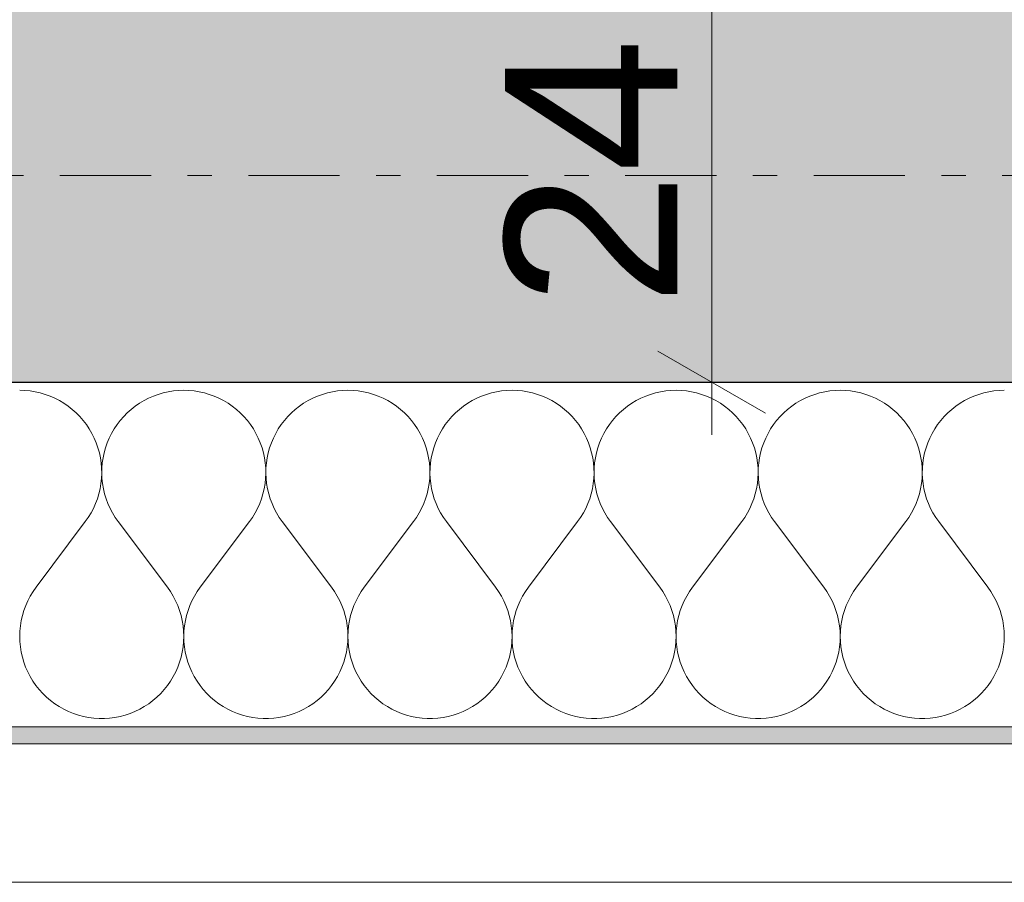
# Model space of a CAD drawing. Extents: x 100 to 2982, y 37 to 2050.
# Tile 71 of 130: x 1865 to 1922, y 566 to 617. Entities that reach past the tile are written whole.
import ezdxf
from ezdxf.xclip import XClip

# ---------------------------------------------------------------- set-up
doc = ezdxf.new("R2010")
doc.units = 0
doc.header["$MEASUREMENT"] = 0
doc.header["$XCLIPFRAME"] = 0
doc.linetypes.add('Przerywana podwójnie', pattern=[54.680554, 26.458333, -10.583333, 7.055556, -10.583333])
for name, color, linetype in [('299-A Wymiary Opisy', 7, 'Continuous'), ('410-K Osie', 7, 'Continuous'), ('420-K Ściany', 7, 'Continuous'), ('820-G Rysunki Obrazki', 7, 'Continuous')]:
    doc.layers.add(name, color=color, linetype=linetype)
doc.styles.add('STYL_AUTOMATYCZNY_7', font='arial.ttf')
doc.linetypes.add('Fala', pattern='A,0,[1,103_K_01 RZUT PARTERU1.Shx,S=0.223986,R=0,X=0,Y=0],-28.222222,0', length=28.222222)

# ---------------------------------------------------------------- blocks, each defined once
blk = doc.blocks.new('*X8')
at = {"layer": '420-K Ściany', "color": 174, "linetype": 'Continuous', "lineweight": 5, "ltscale": 0.2}
for p, q in [((1864.905, 595.023), (1864.604, 595.033)), ((1865.204, 594.995), (1864.905, 595.023)), ((1865.502, 594.947), (1865.204, 594.995)), ((1865.796, 594.881), (1865.502, 594.947)), ((1866.085, 594.796), (1865.796, 594.881)), ((1872.935, 594.881), (1872.646, 594.796)), ((1873.229, 594.947), (1872.935, 594.881)), ((1873.526, 594.995), (1873.229, 594.947)), ((1873.826, 595.023), (1873.526, 594.995)), ((1874.127, 595.033), (1873.826, 595.023)), ((1874.428, 595.023), (1874.127, 595.033)), ((1874.728, 594.995), (1874.428, 595.023)), ((1875.026, 594.947), (1874.728, 594.995)), ((1875.32, 594.881), (1875.026, 594.947)), ((1875.609, 594.796), (1875.32, 594.881)), ((1882.459, 594.881), (1882.17, 594.796)), ((1882.753, 594.947), (1882.459, 594.881)), ((1883.05, 594.995), (1882.753, 594.947)), ((1883.35, 595.023), (1883.05, 594.995)), ((1883.651, 595.033), (1883.35, 595.023)), ((1883.952, 595.023), (1883.651, 595.033)), ((1884.252, 594.995), (1883.952, 595.023)), ((1884.55, 594.947), (1884.252, 594.995)), ((1884.843, 594.881), (1884.55, 594.947)), ((1885.132, 594.796), (1884.843, 594.881)), ((1891.983, 594.881), (1891.694, 594.796)), ((1892.277, 594.947), (1891.983, 594.881)), ((1892.574, 594.995), (1892.277, 594.947)), ((1892.874, 595.023), (1892.574, 594.995)), ((1893.175, 595.033), (1892.874, 595.023)), ((1893.476, 595.023), (1893.175, 595.033)), ((1893.776, 594.995), (1893.476, 595.023)), ((1894.073, 594.947), (1893.776, 594.995)), ((1894.367, 594.881), (1894.073, 594.947)), ((1894.656, 594.796), (1894.367, 594.881)), ((1901.507, 594.881), (1901.217, 594.796)), ((1901.8, 594.947), (1901.507, 594.881)), ((1902.098, 594.995), (1901.8, 594.947)), ((1902.398, 595.023), (1902.098, 594.995)), ((1902.699, 595.033), (1902.398, 595.023)), ((1903, 595.023), (1902.699, 595.033)), ((1903.3, 594.995), (1903, 595.023)), ((1903.597, 594.947), (1903.3, 594.995)), ((1903.891, 594.881), (1903.597, 594.947)), ((1904.18, 594.796), (1903.891, 594.881)), ((1911.03, 594.881), (1910.741, 594.796)), ((1911.324, 594.947), (1911.03, 594.881)), ((1911.622, 594.995), (1911.324, 594.947)), ((1911.922, 595.023), (1911.622, 594.995)), ((1912.223, 595.033), (1911.922, 595.023)), ((1912.524, 595.023), (1912.223, 595.033)), ((1912.823, 594.995), (1912.524, 595.023)), ((1913.121, 594.947), (1912.823, 594.995)), ((1913.415, 594.881), (1913.121, 594.947)), ((1913.704, 594.796), (1913.415, 594.881)), ((1920.554, 594.881), (1920.265, 594.796)), ((1920.848, 594.947), (1920.554, 594.881)), ((1921.145, 594.995), (1920.848, 594.947)), ((1921.445, 595.023), (1921.145, 594.995)), ((1921.746, 595.033), (1921.445, 595.023)), ((1866.368, 594.694), (1866.085, 594.796)), ((1866.644, 594.573), (1866.368, 594.694)), ((1866.912, 594.436), (1866.644, 594.573)), ((1867.171, 594.281), (1866.912, 594.436)), ((1871.819, 594.436), (1871.56, 594.281)), ((1872.087, 594.573), (1871.819, 594.436)), ((1872.363, 594.694), (1872.087, 594.573)), ((1872.646, 594.796), (1872.363, 594.694)), ((1875.892, 594.694), (1875.609, 594.796)), ((1876.168, 594.573), (1875.892, 594.694)), ((1876.436, 594.436), (1876.168, 594.573)), ((1876.695, 594.281), (1876.436, 594.436)), ((1881.343, 594.436), (1881.084, 594.281)), ((1881.611, 594.573), (1881.343, 594.436)), ((1881.887, 594.694), (1881.611, 594.573)), ((1882.17, 594.796), (1881.887, 594.694)), ((1885.416, 594.694), (1885.132, 594.796)), ((1885.692, 594.573), (1885.416, 594.694)), ((1885.96, 594.436), (1885.692, 594.573)), ((1886.218, 594.281), (1885.96, 594.436)), ((1890.866, 594.436), (1890.608, 594.281)), ((1891.134, 594.573), (1890.866, 594.436)), ((1891.41, 594.694), (1891.134, 594.573)), ((1891.694, 594.796), (1891.41, 594.694)), ((1894.939, 594.694), (1894.656, 594.796)), ((1895.216, 594.573), (1894.939, 594.694)), ((1895.483, 594.436), (1895.216, 594.573)), ((1895.742, 594.281), (1895.483, 594.436)), ((1900.39, 594.436), (1900.132, 594.281)), ((1900.658, 594.573), (1900.39, 594.436)), ((1900.934, 594.694), (1900.658, 594.573)), ((1901.217, 594.796), (1900.934, 594.694)), ((1904.463, 594.694), (1904.18, 594.796)), ((1904.739, 594.573), (1904.463, 594.694)), ((1905.007, 594.436), (1904.739, 594.573)), ((1905.266, 594.281), (1905.007, 594.436)), ((1909.914, 594.436), (1909.655, 594.281)), ((1910.182, 594.573), (1909.914, 594.436)), ((1910.458, 594.694), (1910.182, 594.573)), ((1910.741, 594.796), (1910.458, 594.694)), ((1913.987, 594.694), (1913.704, 594.796)), ((1914.263, 594.573), (1913.987, 594.694)), ((1914.531, 594.436), (1914.263, 594.573)), ((1914.79, 594.281), (1914.531, 594.436)), ((1919.438, 594.436), (1919.179, 594.281)), ((1919.706, 594.573), (1919.438, 594.436)), ((1919.982, 594.694), (1919.706, 594.573)), ((1920.265, 594.796), (1919.982, 594.694)), ((1867.419, 594.111), (1867.171, 594.281)), ((1867.656, 593.925), (1867.419, 594.111)), ((1867.881, 593.725), (1867.656, 593.925)), ((1868.093, 593.511), (1867.881, 593.725)), ((1870.85, 593.725), (1870.638, 593.511)), ((1871.075, 593.925), (1870.85, 593.725)), ((1871.312, 594.111), (1871.075, 593.925)), ((1871.56, 594.281), (1871.312, 594.111)), ((1876.943, 594.111), (1876.695, 594.281)), ((1877.18, 593.925), (1876.943, 594.111)), ((1877.405, 593.725), (1877.18, 593.925)), ((1877.617, 593.511), (1877.405, 593.725)), ((1880.373, 593.725), (1880.162, 593.511)), ((1880.598, 593.925), (1880.373, 593.725)), ((1880.835, 594.111), (1880.598, 593.925)), ((1881.084, 594.281), (1880.835, 594.111)), ((1886.467, 594.111), (1886.218, 594.281)), ((1886.704, 593.925), (1886.467, 594.111)), ((1886.929, 593.725), (1886.704, 593.925)), ((1887.141, 593.511), (1886.929, 593.725)), ((1889.897, 593.725), (1889.685, 593.511)), ((1890.122, 593.925), (1889.897, 593.725)), ((1890.359, 594.111), (1890.122, 593.925)), ((1890.608, 594.281), (1890.359, 594.111)), ((1895.991, 594.111), (1895.742, 594.281)), ((1896.228, 593.925), (1895.991, 594.111)), ((1896.453, 593.725), (1896.228, 593.925)), ((1896.665, 593.511), (1896.453, 593.725)), ((1899.421, 593.725), (1899.209, 593.511)), ((1899.646, 593.925), (1899.421, 593.725)), ((1899.883, 594.111), (1899.646, 593.925)), ((1900.132, 594.281), (1899.883, 594.111)), ((1905.514, 594.111), (1905.266, 594.281)), ((1905.752, 593.925), (1905.514, 594.111)), ((1905.977, 593.725), (1905.752, 593.925)), ((1906.188, 593.511), (1905.977, 593.725)), ((1908.945, 593.725), (1908.733, 593.511)), ((1909.17, 593.925), (1908.945, 593.725)), ((1909.407, 594.111), (1909.17, 593.925)), ((1909.655, 594.281), (1909.407, 594.111)), ((1915.038, 594.111), (1914.79, 594.281)), ((1915.275, 593.925), (1915.038, 594.111)), ((1915.5, 593.725), (1915.275, 593.925)), ((1915.712, 593.511), (1915.5, 593.725)), ((1918.469, 593.725), (1918.257, 593.511)), ((1918.694, 593.925), (1918.469, 593.725)), ((1918.931, 594.111), (1918.694, 593.925)), ((1919.179, 594.281), (1918.931, 594.111)), ((1868.291, 593.284), (1868.093, 593.511)), ((1868.474, 593.045), (1868.291, 593.284)), ((1870.44, 593.284), (1870.257, 593.045)), ((1870.638, 593.511), (1870.44, 593.284)), ((1877.815, 593.284), (1877.617, 593.511)), ((1877.998, 593.045), (1877.815, 593.284)), ((1879.964, 593.284), (1879.781, 593.045)), ((1880.162, 593.511), (1879.964, 593.284)), ((1887.339, 593.284), (1887.141, 593.511)), ((1887.522, 593.045), (1887.339, 593.284)), ((1889.487, 593.284), (1889.304, 593.045)), ((1889.685, 593.511), (1889.487, 593.284)), ((1896.862, 593.284), (1896.665, 593.511)), ((1897.046, 593.045), (1896.862, 593.284)), ((1899.011, 593.284), (1898.828, 593.045)), ((1899.209, 593.511), (1899.011, 593.284)), ((1906.386, 593.284), (1906.188, 593.511)), ((1906.569, 593.045), (1906.386, 593.284)), ((1908.535, 593.284), (1908.352, 593.045)), ((1908.733, 593.511), (1908.535, 593.284)), ((1915.91, 593.284), (1915.712, 593.511)), ((1916.093, 593.045), (1915.91, 593.284)), ((1918.059, 593.284), (1917.876, 593.045)), ((1918.257, 593.511), (1918.059, 593.284)), ((1868.642, 592.794), (1868.474, 593.045)), ((1868.793, 592.534), (1868.642, 592.794)), ((1870.089, 592.794), (1869.938, 592.534)), ((1870.257, 593.045), (1870.089, 592.794)), ((1878.166, 592.794), (1877.998, 593.045)), ((1878.317, 592.534), (1878.166, 592.794)), ((1879.613, 592.794), (1879.461, 592.534)), ((1879.781, 593.045), (1879.613, 592.794)), ((1887.689, 592.794), (1887.522, 593.045)), ((1887.841, 592.534), (1887.689, 592.794)), ((1889.137, 592.794), (1888.985, 592.534)), ((1889.304, 593.045), (1889.137, 592.794)), ((1897.213, 592.794), (1897.046, 593.045)), ((1897.365, 592.534), (1897.213, 592.794)), ((1898.661, 592.794), (1898.509, 592.534)), ((1898.828, 593.045), (1898.661, 592.794)), ((1906.737, 592.794), (1906.569, 593.045)), ((1906.888, 592.534), (1906.737, 592.794)), ((1908.184, 592.794), (1908.033, 592.534)), ((1908.352, 593.045), (1908.184, 592.794)), ((1916.261, 592.794), (1916.093, 593.045)), ((1916.412, 592.534), (1916.261, 592.794)), ((1917.708, 592.794), (1917.557, 592.534)), ((1917.876, 593.045), (1917.708, 592.794)), ((1868.928, 592.265), (1868.793, 592.534)), ((1869.045, 591.987), (1868.928, 592.265)), ((1869.803, 592.265), (1869.686, 591.987)), ((1869.938, 592.534), (1869.803, 592.265)), ((1878.452, 592.265), (1878.317, 592.534)), ((1878.569, 591.987), (1878.452, 592.265)), ((1879.327, 592.265), (1879.209, 591.987)), ((1879.461, 592.534), (1879.327, 592.265)), ((1887.976, 592.265), (1887.841, 592.534)), ((1888.093, 591.987), (1887.976, 592.265)), ((1888.851, 592.265), (1888.733, 591.987)), ((1888.985, 592.534), (1888.851, 592.265)), ((1897.499, 592.265), (1897.365, 592.534)), ((1897.617, 591.987), (1897.499, 592.265)), ((1898.374, 592.265), (1898.257, 591.987)), ((1898.509, 592.534), (1898.374, 592.265)), ((1907.023, 592.265), (1906.888, 592.534)), ((1907.141, 591.987), (1907.023, 592.265)), ((1907.898, 592.265), (1907.781, 591.987)), ((1908.033, 592.534), (1907.898, 592.265)), ((1916.547, 592.265), (1916.412, 592.534)), ((1916.664, 591.987), (1916.547, 592.265)), ((1917.422, 592.265), (1917.305, 591.987)), ((1917.557, 592.534), (1917.422, 592.265)), ((1869.145, 591.703), (1869.045, 591.987)), ((1869.226, 591.413), (1869.145, 591.703)), ((1869.586, 591.703), (1869.504, 591.413)), ((1869.686, 591.987), (1869.586, 591.703)), ((1878.669, 591.703), (1878.569, 591.987)), ((1878.75, 591.413), (1878.669, 591.703)), ((1879.11, 591.703), (1879.028, 591.413)), ((1879.209, 591.987), (1879.11, 591.703)), ((1888.193, 591.703), (1888.093, 591.987)), ((1888.274, 591.413), (1888.193, 591.703)), ((1888.634, 591.703), (1888.552, 591.413)), ((1888.733, 591.987), (1888.634, 591.703)), ((1897.716, 591.703), (1897.617, 591.987)), ((1897.798, 591.413), (1897.716, 591.703)), ((1898.157, 591.703), (1898.076, 591.413)), ((1898.257, 591.987), (1898.157, 591.703)), ((1907.24, 591.703), (1907.141, 591.987)), ((1907.322, 591.413), (1907.24, 591.703)), ((1907.681, 591.703), (1907.6, 591.413)), ((1907.781, 591.987), (1907.681, 591.703)), ((1916.764, 591.703), (1916.664, 591.987)), ((1916.845, 591.413), (1916.764, 591.703)), ((1917.205, 591.703), (1917.123, 591.413)), ((1917.305, 591.987), (1917.205, 591.703)), ((1869.289, 591.118), (1869.226, 591.413)), ((1869.334, 590.82), (1869.289, 591.118)), ((1869.441, 591.118), (1869.397, 590.82)), ((1869.504, 591.413), (1869.441, 591.118)), ((1878.813, 591.118), (1878.75, 591.413)), ((1878.857, 590.82), (1878.813, 591.118)), ((1878.965, 591.118), (1878.921, 590.82)), ((1879.028, 591.413), (1878.965, 591.118)), ((1888.337, 591.118), (1888.274, 591.413)), ((1888.381, 590.82), (1888.337, 591.118)), ((1888.489, 591.118), (1888.445, 590.82)), ((1888.552, 591.413), (1888.489, 591.118)), ((1897.861, 591.118), (1897.798, 591.413)), ((1897.905, 590.82), (1897.861, 591.118)), ((1898.013, 591.118), (1897.969, 590.82)), ((1898.076, 591.413), (1898.013, 591.118)), ((1907.385, 591.118), (1907.322, 591.413)), ((1907.429, 590.82), (1907.385, 591.118)), ((1907.537, 591.118), (1907.492, 590.82)), ((1907.6, 591.413), (1907.537, 591.118)), ((1916.908, 591.118), (1916.845, 591.413)), ((1916.953, 590.82), (1916.908, 591.118)), ((1917.061, 591.118), (1917.016, 590.82)), ((1917.123, 591.413), (1917.061, 591.118)), ((1869.359, 590.52), (1869.334, 590.82)), ((1869.365, 590.219), (1869.359, 590.52)), ((1869.372, 590.52), (1869.366, 590.219)), ((1869.397, 590.82), (1869.372, 590.52)), ((1878.883, 590.52), (1878.857, 590.82)), ((1878.889, 590.219), (1878.883, 590.52)), ((1878.896, 590.52), (1878.89, 590.219)), ((1878.921, 590.82), (1878.896, 590.52)), ((1888.407, 590.52), (1888.381, 590.82)), ((1888.413, 590.219), (1888.407, 590.52)), ((1888.42, 590.52), (1888.413, 590.219)), ((1888.445, 590.82), (1888.42, 590.52)), ((1897.93, 590.52), (1897.905, 590.82)), ((1897.937, 590.219), (1897.93, 590.52)), ((1897.943, 590.52), (1897.937, 590.219)), ((1897.969, 590.82), (1897.943, 590.52)), ((1907.454, 590.52), (1907.429, 590.82)), ((1907.46, 590.219), (1907.454, 590.52)), ((1907.467, 590.52), (1907.461, 590.219)), ((1907.492, 590.82), (1907.467, 590.52)), ((1916.978, 590.52), (1916.953, 590.82)), ((1916.984, 590.219), (1916.978, 590.52)), ((1916.991, 590.52), (1916.985, 590.219)), ((1917.016, 590.82), (1916.991, 590.52)), ((1869.321, 589.619), (1869.352, 589.918)), ((1869.352, 589.918), (1869.365, 590.219)), ((1869.366, 590.219), (1869.378, 589.918)), ((1869.378, 589.918), (1869.41, 589.619)), ((1878.844, 589.619), (1878.876, 589.918)), ((1878.876, 589.918), (1878.889, 590.219)), ((1878.89, 590.219), (1878.902, 589.918)), ((1878.902, 589.918), (1878.934, 589.619)), ((1888.368, 589.619), (1888.4, 589.918)), ((1888.4, 589.918), (1888.413, 590.219)), ((1888.413, 590.219), (1888.426, 589.918)), ((1888.426, 589.918), (1888.458, 589.619)), ((1897.892, 589.619), (1897.924, 589.918)), ((1897.924, 589.918), (1897.937, 590.219)), ((1897.937, 590.219), (1897.95, 589.918)), ((1897.95, 589.918), (1897.982, 589.619)), ((1907.416, 589.619), (1907.448, 589.918)), ((1907.448, 589.918), (1907.46, 590.219)), ((1907.461, 590.219), (1907.474, 589.918)), ((1907.474, 589.918), (1907.506, 589.619)), ((1916.94, 589.619), (1916.971, 589.918)), ((1916.971, 589.918), (1916.984, 590.219)), ((1916.985, 590.219), (1916.998, 589.918)), ((1916.998, 589.918), (1917.029, 589.619)), ((1869.201, 589.029), (1869.27, 589.322)), ((1869.27, 589.322), (1869.321, 589.619)), ((1869.41, 589.619), (1869.461, 589.322)), ((1869.461, 589.322), (1869.53, 589.029)), ((1878.724, 589.029), (1878.794, 589.322)), ((1878.794, 589.322), (1878.844, 589.619)), ((1878.934, 589.619), (1878.985, 589.322)), ((1878.985, 589.322), (1879.054, 589.029)), ((1888.248, 589.029), (1888.318, 589.322)), ((1888.318, 589.322), (1888.368, 589.619)), ((1888.458, 589.619), (1888.509, 589.322)), ((1888.509, 589.322), (1888.578, 589.029)), ((1897.772, 589.029), (1897.841, 589.322)), ((1897.841, 589.322), (1897.892, 589.619)), ((1897.982, 589.619), (1898.032, 589.322)), ((1898.032, 589.322), (1898.102, 589.029)), ((1907.296, 589.029), (1907.365, 589.322)), ((1907.365, 589.322), (1907.416, 589.619)), ((1907.506, 589.619), (1907.556, 589.322)), ((1907.556, 589.322), (1907.626, 589.029)), ((1916.82, 589.029), (1916.889, 589.322)), ((1916.889, 589.322), (1916.94, 589.619)), ((1917.029, 589.619), (1917.08, 589.322)), ((1917.08, 589.322), (1917.149, 589.029)), ((1869.007, 588.458), (1869.113, 588.74)), ((1869.113, 588.74), (1869.201, 589.029)), ((1869.53, 589.029), (1869.618, 588.74)), ((1869.618, 588.74), (1869.724, 588.458)), ((1878.531, 588.458), (1878.637, 588.74)), ((1878.637, 588.74), (1878.724, 589.029)), ((1879.054, 589.029), (1879.142, 588.74)), ((1879.142, 588.74), (1879.248, 588.458)), ((1888.055, 588.458), (1888.16, 588.74)), ((1888.16, 588.74), (1888.248, 589.029)), ((1888.578, 589.029), (1888.666, 588.74)), ((1888.666, 588.74), (1888.771, 588.458)), ((1897.578, 588.458), (1897.684, 588.74)), ((1897.684, 588.74), (1897.772, 589.029)), ((1898.102, 589.029), (1898.189, 588.74)), ((1898.189, 588.74), (1898.295, 588.458)), ((1907.102, 588.458), (1907.208, 588.74)), ((1907.208, 588.74), (1907.296, 589.029)), ((1907.626, 589.029), (1907.713, 588.74)), ((1907.713, 588.74), (1907.819, 588.458)), ((1916.626, 588.458), (1916.732, 588.74)), ((1916.732, 588.74), (1916.82, 589.029)), ((1917.149, 589.029), (1917.237, 588.74)), ((1917.237, 588.74), (1917.343, 588.458)), ((1868.743, 587.917), (1868.884, 588.184)), ((1868.884, 588.184), (1869.007, 588.458)), ((1869.724, 588.458), (1869.847, 588.184)), ((1869.847, 588.184), (1869.988, 587.917)), ((1878.267, 587.917), (1878.407, 588.184)), ((1878.407, 588.184), (1878.531, 588.458)), ((1879.248, 588.458), (1879.371, 588.184)), ((1879.371, 588.184), (1879.512, 587.917)), ((1887.791, 587.917), (1887.931, 588.184)), ((1887.931, 588.184), (1888.055, 588.458)), ((1888.771, 588.458), (1888.895, 588.184)), ((1888.895, 588.184), (1889.035, 587.917)), ((1897.315, 587.917), (1897.455, 588.184)), ((1897.455, 588.184), (1897.578, 588.458)), ((1898.295, 588.458), (1898.419, 588.184)), ((1898.419, 588.184), (1898.559, 587.917)), ((1906.838, 587.917), (1906.979, 588.184)), ((1906.979, 588.184), (1907.102, 588.458)), ((1907.819, 588.458), (1907.942, 588.184)), ((1907.942, 588.184), (1908.083, 587.917)), ((1916.362, 587.917), (1916.503, 588.184)), ((1916.503, 588.184), (1916.626, 588.458)), ((1917.343, 588.458), (1917.466, 588.184)), ((1917.466, 588.184), (1917.607, 587.917)), ((1868.413, 587.414), (1868.586, 587.66)), ((1868.586, 587.66), (1868.743, 587.917)), ((1869.988, 587.917), (1870.145, 587.66)), ((1870.145, 587.66), (1870.318, 587.414)), ((1877.937, 587.414), (1878.11, 587.66)), ((1878.11, 587.66), (1878.267, 587.917)), ((1879.512, 587.917), (1879.669, 587.66)), ((1879.669, 587.66), (1879.842, 587.414)), ((1887.461, 587.414), (1887.634, 587.66)), ((1887.634, 587.66), (1887.791, 587.917)), ((1889.035, 587.917), (1889.192, 587.66)), ((1889.192, 587.66), (1889.365, 587.414)), ((1896.984, 587.414), (1897.157, 587.66)), ((1897.157, 587.66), (1897.315, 587.917)), ((1898.559, 587.917), (1898.716, 587.66)), ((1898.716, 587.66), (1898.889, 587.414)), ((1906.508, 587.414), (1906.681, 587.66)), ((1906.681, 587.66), (1906.838, 587.917)), ((1908.083, 587.917), (1908.24, 587.66)), ((1908.24, 587.66), (1908.413, 587.414)), ((1916.032, 587.414), (1916.205, 587.66)), ((1916.205, 587.66), (1916.362, 587.917)), ((1917.607, 587.917), (1917.764, 587.66)), ((1917.764, 587.66), (1917.937, 587.414)), ((1865.556, 583.604), (1868.413, 587.414)), ((1873.175, 583.604), (1870.318, 587.414)), ((1875.08, 583.604), (1877.937, 587.414)), ((1882.699, 583.604), (1879.842, 587.414)), ((1884.604, 583.604), (1887.461, 587.414)), ((1892.223, 583.604), (1889.365, 587.414)), ((1894.127, 583.604), (1896.984, 587.414)), ((1901.746, 583.604), (1898.889, 587.414)), ((1903.651, 583.604), (1906.508, 587.414)), ((1911.27, 583.604), (1908.413, 587.414)), ((1913.175, 583.604), (1916.032, 587.414)), ((1920.794, 583.604), (1917.937, 587.414)), ((1865.556, 583.604), (1865.38, 583.354)), ((1873.35, 583.354), (1873.175, 583.604)), ((1875.08, 583.604), (1874.904, 583.354)), ((1882.874, 583.354), (1882.699, 583.604)), ((1884.604, 583.604), (1884.428, 583.354)), ((1892.398, 583.354), (1892.223, 583.604)), ((1894.127, 583.604), (1893.952, 583.354)), ((1901.922, 583.354), (1901.746, 583.604)), ((1903.651, 583.604), (1903.476, 583.354)), ((1911.446, 583.354), (1911.27, 583.604)), ((1913.175, 583.604), (1913, 583.354)), ((1920.969, 583.354), (1920.794, 583.604)), ((1865.221, 583.093), (1865.08, 582.822)), ((1865.38, 583.354), (1865.221, 583.093)), ((1873.509, 583.093), (1873.35, 583.354)), ((1873.651, 582.822), (1873.509, 583.093)), ((1874.745, 583.093), (1874.603, 582.822)), ((1874.904, 583.354), (1874.745, 583.093)), ((1883.033, 583.093), (1882.874, 583.354)), ((1883.175, 582.822), (1883.033, 583.093)), ((1884.269, 583.093), (1884.127, 582.822)), ((1884.428, 583.354), (1884.269, 583.093)), ((1892.557, 583.093), (1892.398, 583.354)), ((1892.699, 582.822), (1892.557, 583.093)), ((1893.793, 583.093), (1893.651, 582.822)), ((1893.952, 583.354), (1893.793, 583.093)), ((1902.081, 583.093), (1901.922, 583.354)), ((1902.223, 582.822), (1902.081, 583.093)), ((1903.317, 583.093), (1903.175, 582.822)), ((1903.476, 583.354), (1903.317, 583.093)), ((1911.605, 583.093), (1911.446, 583.354)), ((1911.747, 582.822), (1911.605, 583.093)), ((1912.841, 583.093), (1912.699, 582.822)), ((1913, 583.354), (1912.841, 583.093)), ((1921.128, 583.093), (1920.969, 583.354)), ((1921.27, 582.822), (1921.128, 583.093)), ((1864.955, 582.543), (1864.849, 582.257)), ((1865.08, 582.822), (1864.955, 582.543)), ((1873.776, 582.543), (1873.651, 582.822)), ((1873.882, 582.257), (1873.776, 582.543)), ((1874.479, 582.543), (1874.373, 582.257)), ((1874.603, 582.822), (1874.479, 582.543)), ((1883.299, 582.543), (1883.175, 582.822)), ((1883.406, 582.257), (1883.299, 582.543)), ((1884.003, 582.543), (1883.897, 582.257)), ((1884.127, 582.822), (1884.003, 582.543)), ((1892.823, 582.543), (1892.699, 582.822)), ((1892.929, 582.257), (1892.823, 582.543)), ((1893.527, 582.543), (1893.421, 582.257)), ((1893.651, 582.822), (1893.527, 582.543)), ((1902.347, 582.543), (1902.223, 582.822)), ((1902.453, 582.257), (1902.347, 582.543)), ((1903.051, 582.543), (1902.944, 582.257)), ((1903.175, 582.822), (1903.051, 582.543)), ((1911.871, 582.543), (1911.747, 582.822)), ((1911.977, 582.257), (1911.871, 582.543)), ((1912.574, 582.543), (1912.468, 582.257)), ((1912.699, 582.822), (1912.574, 582.543)), ((1921.395, 582.543), (1921.27, 582.822)), ((1921.501, 582.257), (1921.395, 582.543)), ((1864.762, 581.964), (1864.693, 581.666)), ((1864.849, 582.257), (1864.762, 581.964)), ((1873.969, 581.964), (1873.882, 582.257)), ((1874.038, 581.666), (1873.969, 581.964)), ((1874.285, 581.964), (1874.217, 581.666)), ((1874.373, 582.257), (1874.285, 581.964)), ((1883.493, 581.964), (1883.406, 582.257)), ((1883.562, 581.666), (1883.493, 581.964)), ((1883.809, 581.964), (1883.741, 581.666)), ((1883.897, 582.257), (1883.809, 581.964)), ((1893.017, 581.964), (1892.929, 582.257)), ((1893.085, 581.666), (1893.017, 581.964)), ((1893.333, 581.964), (1893.264, 581.666)), ((1893.421, 582.257), (1893.333, 581.964)), ((1902.541, 581.964), (1902.453, 582.257)), ((1902.609, 581.666), (1902.541, 581.964)), ((1902.857, 581.964), (1902.788, 581.666)), ((1902.944, 582.257), (1902.857, 581.964)), ((1912.064, 581.964), (1911.977, 582.257)), ((1912.133, 581.666), (1912.064, 581.964)), ((1912.381, 581.964), (1912.312, 581.666)), ((1912.468, 582.257), (1912.381, 581.964)), ((1921.588, 581.964), (1921.501, 582.257)), ((1921.657, 581.666), (1921.588, 581.964)), ((1864.644, 581.364), (1864.614, 581.06)), ((1864.693, 581.666), (1864.644, 581.364)), ((1874.087, 581.364), (1874.038, 581.666)), ((1874.117, 581.06), (1874.087, 581.364)), ((1874.168, 581.364), (1874.138, 581.06)), ((1874.217, 581.666), (1874.168, 581.364)), ((1883.611, 581.364), (1883.562, 581.666)), ((1883.641, 581.06), (1883.611, 581.364)), ((1883.691, 581.364), (1883.661, 581.06)), ((1883.741, 581.666), (1883.691, 581.364)), ((1893.135, 581.364), (1893.085, 581.666)), ((1893.165, 581.06), (1893.135, 581.364)), ((1893.215, 581.364), (1893.185, 581.06)), ((1893.264, 581.666), (1893.215, 581.364)), ((1902.659, 581.364), (1902.609, 581.666)), ((1902.688, 581.06), (1902.659, 581.364)), ((1902.739, 581.364), (1902.709, 581.06)), ((1902.788, 581.666), (1902.739, 581.364)), ((1912.182, 581.364), (1912.133, 581.666)), ((1912.212, 581.06), (1912.182, 581.364)), ((1912.263, 581.364), (1912.233, 581.06)), ((1912.312, 581.666), (1912.263, 581.364)), ((1921.706, 581.364), (1921.657, 581.666)), ((1921.736, 581.06), (1921.706, 581.364)), ((1864.614, 581.06), (1864.604, 580.755)), ((1864.604, 580.755), (1864.613, 580.449)), ((1874.127, 580.755), (1874.117, 581.06)), ((1874.118, 580.449), (1874.127, 580.755)), ((1874.138, 581.06), (1874.127, 580.755)), ((1874.127, 580.755), (1874.137, 580.449)), ((1883.651, 580.755), (1883.641, 581.06)), ((1883.642, 580.449), (1883.651, 580.755)), ((1883.661, 581.06), (1883.651, 580.755)), ((1883.651, 580.755), (1883.66, 580.449)), ((1893.175, 580.755), (1893.165, 581.06)), ((1893.166, 580.449), (1893.175, 580.755)), ((1893.185, 581.06), (1893.175, 580.755)), ((1893.175, 580.755), (1893.184, 580.449)), ((1902.699, 580.755), (1902.688, 581.06)), ((1902.689, 580.449), (1902.699, 580.755)), ((1902.709, 581.06), (1902.699, 580.755)), ((1902.699, 580.755), (1902.708, 580.449)), ((1912.223, 580.755), (1912.212, 581.06)), ((1912.213, 580.449), (1912.223, 580.755)), ((1912.233, 581.06), (1912.223, 580.755)), ((1912.223, 580.755), (1912.232, 580.449)), ((1921.746, 580.755), (1921.736, 581.06)), ((1921.737, 580.449), (1921.746, 580.755)), ((1864.613, 580.449), (1864.642, 580.145)), ((1864.642, 580.145), (1864.69, 579.844)), ((1874.041, 579.844), (1874.089, 580.145)), ((1874.089, 580.145), (1874.118, 580.449)), ((1874.137, 580.449), (1874.165, 580.145)), ((1874.165, 580.145), (1874.214, 579.844)), ((1883.565, 579.844), (1883.613, 580.145)), ((1883.613, 580.145), (1883.642, 580.449)), ((1883.66, 580.449), (1883.689, 580.145)), ((1883.689, 580.145), (1883.738, 579.844)), ((1893.088, 579.844), (1893.137, 580.145)), ((1893.137, 580.145), (1893.166, 580.449)), ((1893.184, 580.449), (1893.213, 580.145)), ((1893.213, 580.145), (1893.261, 579.844)), ((1902.612, 579.844), (1902.661, 580.145)), ((1902.661, 580.145), (1902.689, 580.449)), ((1902.708, 580.449), (1902.737, 580.145)), ((1902.737, 580.145), (1902.785, 579.844)), ((1912.136, 579.844), (1912.184, 580.145)), ((1912.184, 580.145), (1912.213, 580.449)), ((1912.232, 580.449), (1912.261, 580.145)), ((1912.261, 580.145), (1912.309, 579.844)), ((1921.66, 579.844), (1921.708, 580.145)), ((1921.708, 580.145), (1921.737, 580.449)), ((1864.69, 579.844), (1864.758, 579.546)), ((1864.758, 579.546), (1864.844, 579.252)), ((1873.887, 579.252), (1873.973, 579.546)), ((1873.973, 579.546), (1874.041, 579.844)), ((1874.214, 579.844), (1874.281, 579.546)), ((1874.281, 579.546), (1874.368, 579.252)), ((1883.411, 579.252), (1883.497, 579.546)), ((1883.497, 579.546), (1883.565, 579.844)), ((1883.738, 579.844), (1883.805, 579.546)), ((1883.805, 579.546), (1883.892, 579.252)), ((1892.934, 579.252), (1893.021, 579.546)), ((1893.021, 579.546), (1893.088, 579.844)), ((1893.261, 579.844), (1893.329, 579.546)), ((1893.329, 579.546), (1893.416, 579.252)), ((1902.458, 579.252), (1902.545, 579.546)), ((1902.545, 579.546), (1902.612, 579.844)), ((1902.785, 579.844), (1902.853, 579.546)), ((1902.853, 579.546), (1902.939, 579.252)), ((1911.982, 579.252), (1912.069, 579.546)), ((1912.069, 579.546), (1912.136, 579.844)), ((1912.309, 579.844), (1912.377, 579.546)), ((1912.377, 579.546), (1912.463, 579.252)), ((1921.506, 579.252), (1921.592, 579.546)), ((1921.592, 579.546), (1921.66, 579.844)), ((1864.844, 579.252), (1864.949, 578.966)), ((1864.949, 578.966), (1865.073, 578.686)), ((1873.658, 578.686), (1873.782, 578.966)), ((1873.782, 578.966), (1873.887, 579.252)), ((1874.368, 579.252), (1874.473, 578.966)), ((1874.473, 578.966), (1874.596, 578.686)), ((1883.182, 578.686), (1883.305, 578.966)), ((1883.305, 578.966), (1883.411, 579.252)), ((1883.892, 579.252), (1883.997, 578.966)), ((1883.997, 578.966), (1884.12, 578.686)), ((1892.706, 578.686), (1892.829, 578.966)), ((1892.829, 578.966), (1892.934, 579.252)), ((1893.416, 579.252), (1893.521, 578.966)), ((1893.521, 578.966), (1893.644, 578.686)), ((1902.23, 578.686), (1902.353, 578.966)), ((1902.353, 578.966), (1902.458, 579.252)), ((1902.939, 579.252), (1903.045, 578.966)), ((1903.045, 578.966), (1903.168, 578.686)), ((1911.753, 578.686), (1911.877, 578.966)), ((1911.877, 578.966), (1911.982, 579.252)), ((1912.463, 579.252), (1912.568, 578.966)), ((1912.568, 578.966), (1912.692, 578.686)), ((1921.277, 578.686), (1921.401, 578.966)), ((1921.401, 578.966), (1921.506, 579.252)), ((1865.073, 578.686), (1865.214, 578.415)), ((1865.214, 578.415), (1865.372, 578.153)), ((1873.359, 578.153), (1873.517, 578.415)), ((1873.517, 578.415), (1873.658, 578.686)), ((1874.596, 578.686), (1874.737, 578.415)), ((1874.737, 578.415), (1874.896, 578.153)), ((1882.883, 578.153), (1883.041, 578.415)), ((1883.041, 578.415), (1883.182, 578.686)), ((1884.12, 578.686), (1884.261, 578.415)), ((1884.261, 578.415), (1884.419, 578.153)), ((1892.407, 578.153), (1892.565, 578.415)), ((1892.565, 578.415), (1892.706, 578.686)), ((1893.644, 578.686), (1893.785, 578.415)), ((1893.785, 578.415), (1893.943, 578.153)), ((1901.931, 578.153), (1902.089, 578.415)), ((1902.089, 578.415), (1902.23, 578.686)), ((1903.168, 578.686), (1903.309, 578.415)), ((1903.309, 578.415), (1903.467, 578.153)), ((1911.454, 578.153), (1911.612, 578.415)), ((1911.612, 578.415), (1911.753, 578.686)), ((1912.692, 578.686), (1912.833, 578.415)), ((1912.833, 578.415), (1912.991, 578.153)), ((1920.978, 578.153), (1921.136, 578.415)), ((1921.136, 578.415), (1921.277, 578.686)), ((1865.372, 578.153), (1865.546, 577.903)), ((1865.546, 577.903), (1865.737, 577.664)), ((1872.994, 577.664), (1873.185, 577.903)), ((1873.185, 577.903), (1873.359, 578.153)), ((1874.896, 578.153), (1875.07, 577.903)), ((1875.07, 577.903), (1875.26, 577.664)), ((1882.518, 577.664), (1882.708, 577.903)), ((1882.708, 577.903), (1882.883, 578.153)), ((1884.419, 578.153), (1884.594, 577.903)), ((1884.594, 577.903), (1884.784, 577.664)), ((1892.042, 577.664), (1892.232, 577.903)), ((1892.232, 577.903), (1892.407, 578.153)), ((1893.943, 578.153), (1894.118, 577.903)), ((1894.118, 577.903), (1894.308, 577.664)), ((1901.566, 577.664), (1901.756, 577.903)), ((1901.756, 577.903), (1901.931, 578.153)), ((1903.467, 578.153), (1903.642, 577.903)), ((1903.642, 577.903), (1903.832, 577.664)), ((1911.089, 577.664), (1911.28, 577.903)), ((1911.28, 577.903), (1911.454, 578.153)), ((1912.991, 578.153), (1913.165, 577.903)), ((1913.165, 577.903), (1913.356, 577.664)), ((1920.613, 577.664), (1920.804, 577.903)), ((1920.804, 577.903), (1920.978, 578.153)), ((1865.737, 577.664), (1865.942, 577.437)), ((1865.942, 577.437), (1866.161, 577.224)), ((1866.161, 577.224), (1866.394, 577.026)), ((1872.337, 577.026), (1872.57, 577.224)), ((1872.57, 577.224), (1872.789, 577.437)), ((1872.789, 577.437), (1872.994, 577.664)), ((1875.26, 577.664), (1875.466, 577.437)), ((1875.466, 577.437), (1875.685, 577.224)), ((1875.685, 577.224), (1875.918, 577.026)), ((1881.861, 577.026), (1882.093, 577.224)), ((1882.093, 577.224), (1882.313, 577.437)), ((1882.313, 577.437), (1882.518, 577.664)), ((1884.784, 577.664), (1884.99, 577.437)), ((1884.99, 577.437), (1885.209, 577.224)), ((1885.209, 577.224), (1885.441, 577.026)), ((1891.385, 577.026), (1891.617, 577.224)), ((1891.617, 577.224), (1891.837, 577.437)), ((1891.837, 577.437), (1892.042, 577.664)), ((1894.308, 577.664), (1894.513, 577.437)), ((1894.513, 577.437), (1894.733, 577.224)), ((1894.733, 577.224), (1894.965, 577.026)), ((1900.909, 577.026), (1901.141, 577.224)), ((1901.141, 577.224), (1901.36, 577.437)), ((1901.36, 577.437), (1901.566, 577.664)), ((1903.832, 577.664), (1904.037, 577.437)), ((1904.037, 577.437), (1904.256, 577.224)), ((1904.256, 577.224), (1904.489, 577.026)), ((1910.432, 577.026), (1910.665, 577.224)), ((1910.665, 577.224), (1910.884, 577.437)), ((1910.884, 577.437), (1911.089, 577.664)), ((1913.356, 577.664), (1913.561, 577.437)), ((1913.561, 577.437), (1913.78, 577.224)), ((1913.78, 577.224), (1914.013, 577.026)), ((1919.956, 577.026), (1920.189, 577.224)), ((1920.189, 577.224), (1920.408, 577.437)), ((1920.408, 577.437), (1920.613, 577.664)), ((1866.394, 577.026), (1866.639, 576.843)), ((1866.639, 576.843), (1866.895, 576.676)), ((1866.895, 576.676), (1867.161, 576.526)), ((1871.57, 576.526), (1871.836, 576.676)), ((1871.836, 576.676), (1872.092, 576.843)), ((1872.092, 576.843), (1872.337, 577.026)), ((1875.918, 577.026), (1876.162, 576.843)), ((1876.162, 576.843), (1876.418, 576.676)), ((1876.418, 576.676), (1876.685, 576.526)), ((1881.094, 576.526), (1881.36, 576.676)), ((1881.36, 576.676), (1881.616, 576.843)), ((1881.616, 576.843), (1881.861, 577.026)), ((1885.441, 577.026), (1885.686, 576.843)), ((1885.686, 576.843), (1885.942, 576.676)), ((1885.942, 576.676), (1886.208, 576.526)), ((1890.618, 576.526), (1890.884, 576.676)), ((1890.884, 576.676), (1891.14, 576.843)), ((1891.14, 576.843), (1891.385, 577.026)), ((1894.965, 577.026), (1895.21, 576.843)), ((1895.21, 576.843), (1895.466, 576.676)), ((1895.466, 576.676), (1895.732, 576.526)), ((1900.142, 576.526), (1900.408, 576.676)), ((1900.408, 576.676), (1900.664, 576.843)), ((1900.664, 576.843), (1900.909, 577.026)), ((1904.489, 577.026), (1904.734, 576.843)), ((1904.734, 576.843), (1904.99, 576.676)), ((1904.99, 576.676), (1905.256, 576.526)), ((1909.665, 576.526), (1909.932, 576.676)), ((1909.932, 576.676), (1910.188, 576.843)), ((1910.188, 576.843), (1910.432, 577.026)), ((1914.013, 577.026), (1914.258, 576.843)), ((1914.258, 576.843), (1914.514, 576.676)), ((1914.514, 576.676), (1914.78, 576.526)), ((1919.189, 576.526), (1919.455, 576.676)), ((1919.455, 576.676), (1919.711, 576.843)), ((1919.711, 576.843), (1919.956, 577.026)), ((1867.161, 576.526), (1867.436, 576.393)), ((1867.436, 576.393), (1867.719, 576.279)), ((1867.719, 576.279), (1868.009, 576.182)), ((1868.009, 576.182), (1868.305, 576.105)), ((1868.305, 576.105), (1868.605, 576.046)), ((1868.605, 576.046), (1868.908, 576.007)), ((1868.908, 576.007), (1869.213, 575.988)), ((1869.518, 575.988), (1869.823, 576.007)), ((1869.823, 576.007), (1870.126, 576.046)), ((1870.126, 576.046), (1870.426, 576.105)), ((1870.426, 576.105), (1870.722, 576.182)), ((1870.722, 576.182), (1871.012, 576.279)), ((1871.012, 576.279), (1871.295, 576.393)), ((1871.295, 576.393), (1871.57, 576.526)), ((1876.685, 576.526), (1876.96, 576.393)), ((1876.96, 576.393), (1877.243, 576.279)), ((1877.243, 576.279), (1877.533, 576.182)), ((1877.533, 576.182), (1877.829, 576.105)), ((1877.829, 576.105), (1878.128, 576.046)), ((1878.128, 576.046), (1878.431, 576.007)), ((1878.431, 576.007), (1878.736, 575.988)), ((1879.042, 575.988), (1879.347, 576.007)), ((1879.347, 576.007), (1879.65, 576.046)), ((1879.65, 576.046), (1879.95, 576.105)), ((1879.95, 576.105), (1880.246, 576.182)), ((1880.246, 576.182), (1880.536, 576.279)), ((1880.536, 576.279), (1880.819, 576.393)), ((1880.819, 576.393), (1881.094, 576.526)), ((1886.208, 576.526), (1886.484, 576.393)), ((1886.484, 576.393), (1886.767, 576.279)), ((1886.767, 576.279), (1887.057, 576.182)), ((1887.057, 576.182), (1887.352, 576.105)), ((1887.352, 576.105), (1887.652, 576.046)), ((1887.652, 576.046), (1887.955, 576.007)), ((1887.955, 576.007), (1888.26, 575.988)), ((1888.566, 575.988), (1888.871, 576.007)), ((1888.871, 576.007), (1889.174, 576.046)), ((1889.174, 576.046), (1889.474, 576.105)), ((1889.474, 576.105), (1889.769, 576.182)), ((1889.769, 576.182), (1890.059, 576.279)), ((1890.059, 576.279), (1890.343, 576.393)), ((1890.343, 576.393), (1890.618, 576.526)), ((1895.732, 576.526), (1896.007, 576.393)), ((1896.007, 576.393), (1896.291, 576.279)), ((1896.291, 576.279), (1896.581, 576.182)), ((1896.581, 576.182), (1896.876, 576.105)), ((1896.876, 576.105), (1897.176, 576.046)), ((1897.176, 576.046), (1897.479, 576.007)), ((1897.479, 576.007), (1897.784, 575.988)), ((1898.09, 575.988), (1898.395, 576.007)), ((1898.395, 576.007), (1898.698, 576.046)), ((1898.698, 576.046), (1898.998, 576.105)), ((1898.998, 576.105), (1899.293, 576.182)), ((1899.293, 576.182), (1899.583, 576.279)), ((1899.583, 576.279), (1899.866, 576.393)), ((1899.866, 576.393), (1900.142, 576.526)), ((1905.256, 576.526), (1905.531, 576.393)), ((1905.531, 576.393), (1905.814, 576.279)), ((1905.814, 576.279), (1906.104, 576.182)), ((1906.104, 576.182), (1906.4, 576.105)), ((1906.4, 576.105), (1906.7, 576.046)), ((1906.7, 576.046), (1907.003, 576.007)), ((1907.003, 576.007), (1907.308, 575.988)), ((1907.613, 575.988), (1907.918, 576.007)), ((1907.918, 576.007), (1908.221, 576.046)), ((1908.221, 576.046), (1908.521, 576.105)), ((1908.521, 576.105), (1908.817, 576.182)), ((1908.817, 576.182), (1909.107, 576.279)), ((1909.107, 576.279), (1909.39, 576.393)), ((1909.39, 576.393), (1909.665, 576.526)), ((1914.78, 576.526), (1915.055, 576.393)), ((1915.055, 576.393), (1915.338, 576.279)), ((1915.338, 576.279), (1915.628, 576.182)), ((1915.628, 576.182), (1915.924, 576.105)), ((1915.924, 576.105), (1916.224, 576.046)), ((1916.224, 576.046), (1916.527, 576.007)), ((1916.527, 576.007), (1916.832, 575.988)), ((1917.137, 575.988), (1917.442, 576.007)), ((1917.442, 576.007), (1917.745, 576.046)), ((1917.745, 576.046), (1918.045, 576.105)), ((1918.045, 576.105), (1918.341, 576.182)), ((1918.341, 576.182), (1918.631, 576.279)), ((1918.631, 576.279), (1918.914, 576.393)), ((1918.914, 576.393), (1919.189, 576.526)), ((1869.213, 575.988), (1869.518, 575.988)), ((1878.736, 575.988), (1879.042, 575.988)), ((1888.26, 575.988), (1888.566, 575.988)), ((1897.784, 575.988), (1898.09, 575.988)), ((1907.308, 575.988), (1907.613, 575.988)), ((1916.832, 575.988), (1917.137, 575.988))]:
    blk.add_line(p, q, dxfattribs=at)
blk = doc.blocks.new('Rysunek_1_1', base_point=(-18316.349, -206.526))
at = {"layer": '420-K Ściany', "linetype": 'Continuous', "lineweight": 13}
for points in [[(1589.802, 619.509), (1589.802, 603.509), (1589.802, 595.509), (1869.122, 595.509), (1869.122, 619.509)], [(1881.122, 619.509), (1869.122, 619.509), (1869.122, 595.509), (1881.122, 595.509)], [(2135.802, 619.509), (1881.122, 619.509), (1881.122, 595.509), (2135.802, 595.509)]]:
    blk.add_hatch(color=62, dxfattribs=at).paths.add_polyline_path(points)
at = {"layer": '420-K Ściany', "linetype": 'Continuous', "lineweight": 5}
h = blk.add_hatch(dxfattribs=at)
h.set_pattern_fill('Tynk_0001', color=176, style=0, pattern_type=2)
h.set_pattern_definition([(0, (-18316.349, -206.5255), (0, 8.660254), [0, -5]), (0, (-18313.849, -202.195), (0, 8.660254), [0, -5])])
h.paths.add_polyline_path([(1583.802, 575.509), (1583.802, 574.509), (2179.802, 574.509), (2179.802, 575.509)])
at = {"color": 240, "linetype": 'Fala', "lineweight": 0, "ltscale": 0.2, "flags": 128}
blk.add_lwpolyline([(1856.982, 1038.709), (2192.76, 1038.709), (2192.76, 566.48), (1856.982, 566.48)], close=True, dxfattribs=at)
at = {"layer": '299-A Wymiary Opisy', "color": 85, "linetype": 'Continuous', "lineweight": 13, "ltscale": 0.2}
for p, q in [((1904.765, 595.509), (1904.765, 619.509)), ((1909.453, 595.509), (1900.078, 595.509)), ((1904.765, 592.453), (1904.765, 595.509))]:
    blk.add_line(p, q, dxfattribs=at)
at = {"layer": '299-A Wymiary Opisy', "color": 45, "linetype": 'Continuous', "lineweight": 15, "ltscale": 0.2}
blk.add_line((1901.64, 597.313), (1907.89, 593.705), dxfattribs=at)
at = {"layer": '410-K Osie', "color": 4, "linetype": 'Przerywana podwójnie', "lineweight": 13, "ltscale": 0.2}
blk.add_line((587.417, 607.509), (2253.561, 607.509), dxfattribs=at)
blk.add_line((587.417, 607.509), (2253.561, 607.509), dxfattribs=at)
at = {"layer": '420-K Ściany', "color": 27, "linetype": 'Continuous', "lineweight": 25, "ltscale": 0.2}
for p, q in [((1589.802, 595.509), (1869.122, 595.509)), ((1869.122, 595.509), (1881.122, 595.509)), ((1881.122, 595.509), (2135.802, 595.509))]:
    blk.add_line(p, q, dxfattribs=at)
at = {"layer": '420-K Ściany', "color": 67, "linetype": 'Continuous', "lineweight": 13, "ltscale": 0.2}
blk.add_line((1583.802, 575.509), (2159.802, 575.509), dxfattribs=at)
at = {"layer": '420-K Ściany', "color": 47, "linetype": 'Continuous', "lineweight": 15, "ltscale": 0.2, "flags": 128}
blk.add_lwpolyline([(1583.802, 574.509), (2180.802, 574.509)], dxfattribs=at)
at = {"color": 65, "linetype": 'Continuous', "lineweight": 13, "ltscale": 0.2}
blk.add_blockref('*X8', (0, 0), dxfattribs=at)
at = {"layer": '299-A Wymiary Opisy', "color": 46, "linetype": 'Continuous', "lineweight": 15, "insert": (1902.765, 599.92), "char_height": 10, "width": 15.1772, "attachment_point": 7, "rotation": 90, "style": 'STYL_AUTOMATYCZNY_7'}
blk.add_mtext('\\A1;{\\pql;\\fArial|b0|i0|c0|p38;24}', dxfattribs=at)

msp = doc.modelspace()

# ---------------------------------------------------------------- block references
at = {"layer": '820-G Rysunki Obrazki', "color": 65, "linetype": 'Continuous', "lineweight": 13, "ltscale": 0.2}
ref = msp.add_blockref('Rysunek_1_1', (-18316.349, -206.526), dxfattribs=at)
XClip(ref).set_block_clipping_path([(244.527027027, 75.2081975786), (2570.9054054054, 2024.1891891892)])

doc.saveas('drawing.dxf')
